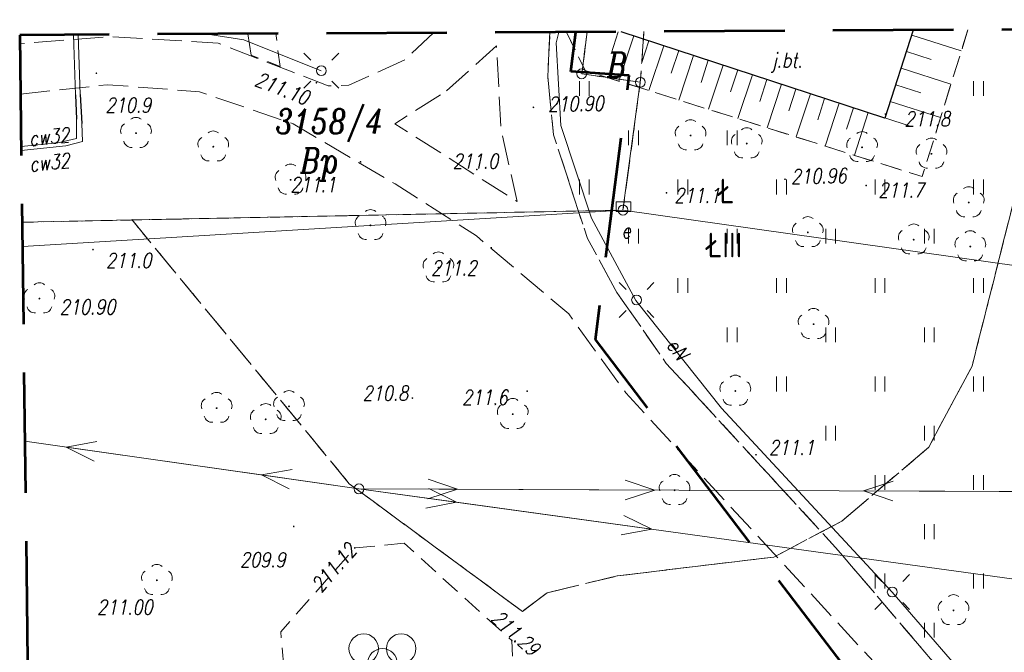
# Model space of a CAD drawing. Header units: metres. Extents: x 7415312 to 7415578, y 5538064 to 5538378.
# Tile 55 of 83: x 7415339 to 7415389, y 5538307 to 5538339. Entities that reach past the tile are written whole.
import ezdxf

# ---------------------------------------------------------------- set-up
doc = ezdxf.new("R2010")
doc.units = ezdxf.units.M
doc.header["$MEASUREMENT"] = 0
for name, pattern in [('1.0_0.5', [1.5, 1, -0.5]), ('1.5_0.5', [2, 1.5, -0.5]), ('DGN Style 3', [8.565382, 6.11813, -2.447252]), ('EGBK02-500', [2, 1.5, -0.5]), ('EGBU01-500', [1, 0.5, -0.5])]:
    doc.linetypes.add(name, pattern=pattern)
for name, color, linetype, lineweight in [('202-punkt graniczny', 7, 'Continuous', 0), ('203-punkt graniczny', 7, 'Continuous', 0), ('BUBZ01', 7, 'Continuous', 0), ('drzewo liściaste', 7, 'Continuous', 0), ('EGBD03', 3, 'Continuous', 0), ('EGBK02', 7, 'Continuous', 0), ('EGBU01', 7, 'Continuous', 0), ('jezdnia', 7, 'Continuous', 0), ('jezdnia-Atr17', 7, 'Continuous', 0), ('krawężnik', 7, 'Continuous', 0), ('latarnia', 7, 'Continuous', 0), ('LIN_Linie Rozgraniczajace', 3, 'Continuous', 53), ('obudowa ochronna przewodu', 7, 'Continuous', 0), ('pikieta naturalna', 7, 'Continuous', 0), ('pikieta naturalna-Atr2', 7, 'Continuous', 0), ('pikieta sztuczna', 7, 'Continuous', 0), ('pikieta sztuczna-Atr2', 7, 'Continuous', 0), ('plac gier i zabaw', 7, 'Continuous', 0), ('przewód ciepłowniczy', 7, 'Continuous', 0), ('przewód ciepłowniczy-Atr1', 7, 'Continuous', 0), ('przewód elektroenergetyczny niskiego napięcia', 7, 'Continuous', 0), ('przewód elektroenergetyczny podziemny', 7, 'Continuous', 0), ('przewód elektroenergetyczny podziemny-Atr1', 7, 'Continuous', 0), ('słup przewodów napowietrznych', 7, 'Continuous', 0), ('trawnik', 7, 'Continuous', 0), ('Warstwa 15', 7, 'Continuous', 0), ('właz do komory lub kanału - prostokątny', 7, 'Continuous', 0), ('właz do komory lub kanału - prostokątny-Atr17', 7, 'Continuous', 0)]:
    doc.layers.add(name, color=color, linetype=linetype, lineweight=lineweight)
doc.styles.get("Standard").update_dxf_attribs({"font": 'Working1250.shx', "width": 0.75})

# ---------------------------------------------------------------- blocks, each defined once
blk = doc.blocks.new('BS04')
at = {"color": 0, "linetype": 'Continuous', "lineweight": 13, "ltscale": 10}
for centre in [(-9.5, 7.5), (9.5, 7.5), (0, 0)]:
    blk.add_circle(centre, 7.5, dxfattribs=at)
blk = doc.blocks.new('TU04')
at = {"color": 0, "linetype": 'Continuous', "lineweight": 13, "ltscale": 10}
for p, q in [((0, 0), (0, 7.5)), ((5, 0), (5, 7.5))]:
    blk.add_line(p, q, dxfattribs=at)
blk = doc.blocks.new('SM01')
at = {"color": 0, "linetype": 'Continuous', "lineweight": 13, "ltscale": 10}
for p, q in [((-5.3, 5.31), (-8.83, 8.84)), ((5.31, 5.31), (8.84, 8.84)), ((-5.3, -5.3), (-8.83, -8.83)), ((5.31, -5.3), (8.84, -8.83))]:
    blk.add_line(p, q, dxfattribs=at)
blk.add_circle((0, 0), 2.5, dxfattribs=at)
blk = doc.blocks.new('SUEP1')
at = {"color": 0, "linetype": 'Continuous', "ltscale": 10}
for p, q in [((50, 0), (35, 5)), ((150, 0), (135, 5)), ((0, 0), (50, 0)), ((50, 0), (35, -5)), ((50, 0), (150, 0)), ((150, 0), (135, -5))]:
    blk.add_line(p, q, dxfattribs=at)
blk = doc.blocks.new('US15')
at = {"color": 0, "linetype": 'Continuous', "lineweight": 13, "ltscale": 10}
blk.add_circle((0, 0), 2.5, dxfattribs=at)
blk = doc.blocks.new('SUPWP')
at = {"color": 0, "linetype": 'Continuous', "ltscale": 10, "flags": 128}
blk.add_lwpolyline([(-3.75, -2.5), (3.75, -2.5), (3.75, 2.5), (-3.75, 2.5), (-3.75, -2.5)], close=True, dxfattribs=at)
blk = doc.blocks.new('203_1')
at = {"layer": '203-punkt graniczny', "linetype": 'Continuous', "lineweight": 0}
h = blk.add_hatch(color=7, dxfattribs=at)
edge = h.paths.add_edge_path()
edge.add_arc((0, 0), 0.45, 0, 360)
blk = doc.blocks.new('202_1')
at = {"layer": '202-punkt graniczny', "color": 7, "linetype": 'Continuous', "lineweight": 0}
blk.add_circle((0, 0), 2.5, dxfattribs=at)
blk = doc.blocks.new('PW01_1')
at = {"layer": 'pikieta sztuczna', "linetype": 'Continuous', "lineweight": 13}
h = blk.add_hatch(color=7, dxfattribs=at)
edge = h.paths.add_edge_path()
edge.add_arc((0, 0), 0.45, 0, 360)
blk = doc.blocks.new('PW01_2')
at = {"layer": 'pikieta naturalna', "linetype": 'Continuous', "lineweight": 13}
h = blk.add_hatch(color=7, dxfattribs=at)
edge = h.paths.add_edge_path()
edge.add_arc((0, 0), 0.45, 0, 360)
blk = doc.blocks.new('OP021_1')
at = {"layer": 'drzewo liściaste', "linetype": 'Continuous', "lineweight": 13}
h = blk.add_hatch(color=96, dxfattribs=at)
edge = h.paths.add_edge_path()
edge.add_arc((0, 0), 0.5, 0, 360)
at = {"layer": 'drzewo liściaste', "color": 96, "linetype": 'Continuous', "lineweight": 13}
for centre, start, end in [((0, 4), 49.272, 130.728), ((-3.8, 1.24), 121.308, 202.548), ((3.8, 1.24), 337.452, 58.692), ((-2.35, -3.24), 193.221, 274.871), ((2.35, -3.24), 265.129, 346.779)]:
    blk.add_arc(centre, 4, start, end, dxfattribs=at)

msp = doc.modelspace()

# ---------------------------------------------------------------- linework, layer by layer
at = {"layer": 'BUBZ01', "color": 7, "linetype": '1.0_0.5', "lineweight": 13, "flags": 128}
for points in [[(7415366.903, 5538338.361), (7415367.84, 5538336.41), (7415384.94, 5538331.02), (7415387.258, 5538338.472)], [(7415366.903, 5538338.361), (7415367.84, 5538336.41), (7415384.94, 5538331.02), (7415387.258, 5538338.472)], [(7415384.487, 5538338.457), (7415383.05, 5538333.99), (7415369.671, 5538338.376)], [(7415384.487, 5538338.457), (7415383.05, 5538333.99), (7415369.671, 5538338.376)]]:
    msp.add_lwpolyline(points, dxfattribs=at)
at = {"layer": 'BUBZ01', "color": 7, "linetype": 'Continuous', "lineweight": 13, "flags": 128}
for points in [[(7415369.526, 5538338.375), (7415369.17, 5538337.26)], [(7415370.31, 5538338.17), (7415369.56, 5538335.87)], [(7415384.41, 5538338.21), (7415386.92, 5538337.4)], [(7415371.07, 5538337.92), (7415370.7, 5538336.77)], [(7415371.83, 5538337.67), (7415371.08, 5538335.39)], [(7415372.59, 5538337.42), (7415372.21, 5538336.28)], [(7415373.34, 5538337.17), (7415372.6, 5538334.91)], [(7415384.14, 5538337.37), (7415385.4, 5538336.97)], [(7415374.09, 5538336.93), (7415373.72, 5538335.8)], [(7415374.84, 5538336.68), (7415374.1, 5538334.44)], [(7415383.87, 5538336.53), (7415386.4, 5538335.72)], [(7415375.58, 5538336.44), (7415375.22, 5538335.32)], [(7415376.33, 5538336.19), (7415375.59, 5538333.97)], [(7415377.06, 5538335.95), (7415376.7, 5538334.84)], [(7415377.8, 5538335.71), (7415377.08, 5538333.5)], [(7415383.6, 5538335.69), (7415384.87, 5538335.28)], [(7415378.53, 5538335.47), (7415378.17, 5538334.37)], [(7415379.27, 5538335.23), (7415378.55, 5538333.04)], [(7415379.99, 5538334.99), (7415379.64, 5538333.9)], [(7415380.72, 5538334.75), (7415380.01, 5538332.57)], [(7415381.45, 5538334.51), (7415381.1, 5538333.43)], [(7415383.32, 5538334.84), (7415385.87, 5538334.02)], [(7415382.2, 5538334.27), (7415381.5, 5538332.11)], [(7415383.05, 5538334), (7415384.33, 5538333.58)]]:
    msp.add_lwpolyline(points, dxfattribs=at)
at = {"layer": 'EGBD03', "linetype": 'Continuous', "lineweight": 13, "flags": 128}
for points in [[(7415367.67, 5538336.24), (7415367.951, 5538338.367)], [(7415370.64, 5538335.81), (7415367.67, 5538336.24)], [(7415370.64, 5538335.81), (7415369.76, 5538329.32)], [(7415344.86, 5538328.82), (7415369.76, 5538329.32)], [(7415339.28, 5538328.704), (7415344.86, 5538328.82)]]:
    msp.add_lwpolyline(points, dxfattribs=at)
at = {"layer": 'EGBK02', "color": 96, "linetype": 'EGBK02-500', "lineweight": 13, "flags": 128}
for points in [[(7415370.827, 5538338.382), (7415370.64, 5538335.81)], [(7415370.64, 5538335.81), (7415369.76, 5538329.32)], [(7415387.47, 5538321.4), (7415390.48, 5538333.34)], [(7415390.48, 5538333.34), (7415387.47, 5538321.4)], [(7415369.76, 5538329.32), (7415344.86, 5538328.82)], [(7415344.86, 5538328.82), (7415339.28, 5538328.704)], [(7415344.86, 5538328.82), (7415355.88, 5538315.43)], [(7415355.88, 5538315.43), (7415344.86, 5538328.82)], [(7415385.27, 5538317.28), (7415387.47, 5538321.4)], [(7415387.47, 5538321.4), (7415385.27, 5538317.28)], [(7415380.86, 5538313.53), (7415385.27, 5538317.28)], [(7415385.27, 5538317.28), (7415380.86, 5538313.53)], [(7415355.88, 5538315.43), (7415364.66, 5538308.95)], [(7415364.66, 5538308.95), (7415355.88, 5538315.43)], [(7415377.42, 5538311.71), (7415380.86, 5538313.53)], [(7415380.86, 5538313.53), (7415377.42, 5538311.71)], [(7415369.47, 5538310.75), (7415377.42, 5538311.71)], [(7415377.42, 5538311.71), (7415369.47, 5538310.75)], [(7415365.91, 5538309.89), (7415369.47, 5538310.75)], [(7415369.47, 5538310.75), (7415365.91, 5538309.89)], [(7415364.66, 5538308.95), (7415365.91, 5538309.89)], [(7415365.91, 5538309.89), (7415364.66, 5538308.95)]]:
    msp.add_lwpolyline(points, dxfattribs=at)
at = {"layer": 'EGBU01', "color": 96, "linetype": 'EGBU01-500', "lineweight": 13, "flags": 128}
for points in [[(7415367.951, 5538338.367), (7415367.67, 5538336.24)], [(7415367.67, 5538336.24), (7415367.951, 5538338.367)], [(7415370.827, 5538338.382), (7415370.64, 5538335.81)], [(7415370.64, 5538335.81), (7415370.827, 5538338.382)], [(7415367.67, 5538336.24), (7415370.64, 5538335.81)], [(7415370.64, 5538335.81), (7415367.67, 5538336.24)], [(7415370.64, 5538335.81), (7415369.76, 5538329.32)], [(7415369.76, 5538329.32), (7415370.64, 5538335.81)], [(7415387.47, 5538321.4), (7415390.48, 5538333.34)], [(7415390.48, 5538333.34), (7415387.47, 5538321.4)], [(7415369.76, 5538329.32), (7415344.86, 5538328.82)], [(7415344.86, 5538328.82), (7415369.76, 5538329.32)], [(7415344.86, 5538328.82), (7415339.28, 5538328.704)], [(7415339.28, 5538328.704), (7415344.86, 5538328.82)], [(7415344.86, 5538328.82), (7415355.88, 5538315.43)], [(7415355.88, 5538315.43), (7415344.86, 5538328.82)], [(7415385.27, 5538317.28), (7415387.47, 5538321.4)], [(7415387.47, 5538321.4), (7415385.27, 5538317.28)], [(7415380.86, 5538313.53), (7415385.27, 5538317.28)], [(7415385.27, 5538317.28), (7415380.86, 5538313.53)], [(7415355.88, 5538315.43), (7415364.66, 5538308.95)], [(7415364.66, 5538308.95), (7415355.88, 5538315.43)], [(7415377.42, 5538311.71), (7415380.86, 5538313.53)], [(7415380.86, 5538313.53), (7415377.42, 5538311.71)], [(7415369.47, 5538310.75), (7415377.42, 5538311.71)], [(7415377.42, 5538311.71), (7415369.47, 5538310.75)], [(7415365.91, 5538309.89), (7415369.47, 5538310.75)], [(7415369.47, 5538310.75), (7415365.91, 5538309.89)], [(7415364.66, 5538308.95), (7415365.91, 5538309.89)], [(7415365.91, 5538309.89), (7415364.66, 5538308.95)]]:
    msp.add_lwpolyline(points, dxfattribs=at)
at = {"layer": 'jezdnia', "color": 7, "linetype": '1.5_0.5', "lineweight": 13, "flags": 128}
for points in [[(7415360.144, 5538338.324), (7415358.71, 5538336.96), (7415355.86, 5538335.67), (7415354.8, 5538335.63), (7415352.98, 5538336.34), (7415349.22, 5538337.8), (7415343.74, 5538338.13), (7415339.166, 5538337.77)], [(7415339.198, 5538335.216), (7415343.63, 5538335.69), (7415348.28, 5538335.33), (7415353.04, 5538333.7), (7415358.21, 5538330.65), (7415362.33, 5538328.01), (7415367.01, 5538324.05), (7415369.9, 5538320.05), (7415382.48, 5538306.38), (7415388.39, 5538299.06), (7415401.19, 5538285.38), (7415402.78, 5538287.42), (7415391.55, 5538299.29), (7415388.87, 5538302.98), (7415385.36, 5538306.54), (7415380.55, 5538312.2), (7415371.96, 5538321.54), (7415369.45, 5538325.14), (7415367.96, 5538327.88), (7415366.24, 5538333.14), (7415365.95, 5538336.11), (7415366.054, 5538338.356)], [(7415350.729, 5538338.273), (7415350.9, 5538337.18), (7415352.37, 5538336.62), (7415352.149, 5538338.281)], [(7415369.671, 5538338.376), (7415383.05, 5538333.99), (7415384.487, 5538338.457)]]:
    msp.add_lwpolyline(points, dxfattribs=at)
msp.add_lwpolyline([(7415360.81, 5538335.38), (7415363.35, 5538337.66), (7415363.58, 5538333.38), (7415364.39, 5538329.76), (7415358.19, 5538333.71), (7415360.81, 5538335.38)], close=True, dxfattribs=at)
at = {"layer": 'krawężnik', "color": 7, "linetype": 'Continuous', "lineweight": 30, "flags": 128}
msp.add_lwpolyline([(7415384.487, 5538338.457), (7415383.05, 5538333.99), (7415369.671, 5538338.376)], dxfattribs=at)
at = {"layer": 'LIN_Linie Rozgraniczajace', "color": 161, "linetype": 'DGN Style 3', "lineweight": 53, "flags": 128}
msp.add_lwpolyline([(7415480.64, 5538224.015), (7415466.929, 5538222.399), (7415465.302, 5538223.851), (7415438.087, 5538234.995), (7415437.099, 5538235.816), (7415429.781, 5538252.892), (7415402.446, 5538279.053), (7415396.153, 5538286.224), (7415368.362, 5538322.759), (7415370.081, 5538336.151), (7415367.115, 5538336.361), (7415367.365, 5538338.364)], dxfattribs=at)
at = {"layer": 'obudowa ochronna przewodu', "color": 211, "linetype": 'Continuous', "lineweight": 30, "flags": 128}
for points in [[(7415341.99, 5538335.18), (7415342.04, 5538333.94)], [(7415342.23, 5538335.19), (7415342.31, 5538333.72)]]:
    msp.add_lwpolyline(points, dxfattribs=at)
at = {"layer": 'plac gier i zabaw', "color": 7, "linetype": '1.0_0.5', "lineweight": 13, "flags": 128}
msp.add_lwpolyline([(7415358.66, 5538312.41), (7415356.16, 5538312.17), (7415352.4, 5538307.91), (7415352.64, 5538305.07), (7415358.86, 5538299.53), (7415361.11, 5538299.5), (7415364.34, 5538303.26), (7415364.12, 5538307.47), (7415358.66, 5538312.41)], close=True, dxfattribs=at)
at = {"layer": 'przewód ciepłowniczy', "color": 211, "linetype": 'Continuous', "lineweight": 13, "flags": 128}
for points in [[(7415339.231, 5538332.548), (7415341.09, 5538332.74), (7415342.05, 5538332.95), (7415342.04, 5538333.94), (7415341.99, 5538335.18), (7415341.884, 5538338.225)], [(7415339.234, 5538332.353), (7415341.5, 5538332.59), (7415342.34, 5538332.8), (7415342.31, 5538333.72), (7415342.23, 5538335.19), (7415342.125, 5538338.226)]]:
    msp.add_lwpolyline(points, dxfattribs=at)
at = {"layer": 'przewód elektroenergetyczny niskiego napięcia', "color": 1, "linetype": 'Continuous', "lineweight": 13, "flags": 128}
for points in [[(7415339.42, 5538317.587), (7415356.37, 5538315.17)], [(7415396.96, 5538315), (7415356.37, 5538315.17)], [(7415481.859, 5538297.866), (7415356.37, 5538315.17)]]:
    msp.add_lwpolyline(points, dxfattribs=at)
at = {"layer": 'przewód elektroenergetyczny podziemny', "color": 1, "linetype": 'Continuous', "lineweight": 13, "flags": 128}
for points in [[(7415348.681, 5538338.262), (7415350.53, 5538337.97), (7415354.46, 5538336.4)], [(7415397.82, 5538295.84), (7415390.74, 5538303.56), (7415388.1, 5538304.51), (7415383.42, 5538309.93), (7415374.76, 5538319.26), (7415370.42, 5538324.74), (7415368.17, 5538328.91), (7415366.61, 5538333.61), (7415366.38, 5538337.82), (7415366.51, 5538338.359)], [(7415339.295, 5538327.475), (7415369.76, 5538329.32), (7415393.31, 5538325.98)]]:
    msp.add_lwpolyline(points, dxfattribs=at)
at = {"layer": 'trawnik', "color": 7, "linetype": '1.0_0.5', "lineweight": 13, "flags": 128}
for points in [[(7415366.054, 5538338.356), (7415365.95, 5538336.11), (7415366.24, 5538333.14), (7415367.96, 5538327.88), (7415369.45, 5538325.14), (7415371.96, 5538321.54), (7415380.55, 5538312.2), (7415385.36, 5538306.54), (7415388.87, 5538302.98), (7415391.55, 5538299.29), (7415402.78, 5538287.42), (7415413.23, 5538278.52), (7415416.27, 5538278.93), (7415417.66, 5538280.49), (7415418.54, 5538284.31), (7415417.64, 5538285.91), (7415418.26, 5538288.44), (7415416.92, 5538288.77), (7415412.52, 5538289.85), (7415413.26, 5538292.77), (7415413.59, 5538294.13), (7415415.78, 5538303.58), (7415416.7, 5538307.61), (7415413.87, 5538310.2), (7415414.5, 5538314.13), (7415412.24, 5538314.36), (7415411.41, 5538312), (7415400.87, 5538315.2), (7415404.3, 5538326.7), (7415404.6, 5538326.6), (7415405.15, 5538328.4), (7415405.28, 5538328.75), (7415407.35, 5538335.94), (7415405.38, 5538336.62), (7415403.44, 5538337.22), (7415403.827, 5538338.562)], [(7415387.258, 5538338.472), (7415384.94, 5538331.02), (7415367.84, 5538336.41), (7415366.903, 5538338.361)]]:
    msp.add_lwpolyline(points, dxfattribs=at)
at = {"layer": 'Warstwa 15', "color": 7, "linetype": 'DGN Style 3', "lineweight": 53, "flags": 128}
msp.add_lwpolyline([(7415339.16, 5538338.21), (7415341.35, 5538164.22), (7415479.92, 5538165.07), (7415482.46, 5538338.99), (7415339.16, 5538338.21)], close=True, dxfattribs=at)

# ---------------------------------------------------------------- block references
at = {"layer": '202-punkt graniczny', "color": 7, "linetype": 'Continuous', "lineweight": 0, "xscale": 0.1, "yscale": 0.1, "zscale": 0.1}
for p in [(7415367.67, 5538336.24), (7415370.64, 5538335.81), (7415369.76, 5538329.32)]:
    msp.add_blockref('202_1', p, dxfattribs=at)
at = {"layer": '203-punkt graniczny', "color": 7, "linetype": 'Continuous', "lineweight": 0, "xscale": 0.1, "yscale": 0.1, "zscale": 0.1}
msp.add_blockref('203_1', (7415344.86, 5538328.82), dxfattribs=at)
at = {"layer": 'drzewo liściaste', "color": 96, "linetype": 'Continuous', "lineweight": 13, "xscale": 0.1, "yscale": 0.1, "zscale": 0.1}
for p in [(7415345.06, 5538333.23), (7415373.19, 5538333.11), (7415376.04, 5538332.7), (7415348.98, 5538332.54), (7415381.89, 5538332.51), (7415385.41, 5538332.18), (7415352.9, 5538330.86), (7415387.3, 5538329.71), (7415356.96, 5538328.55), (7415379.14, 5538328.19), (7415384.51, 5538327.82), (7415387.38, 5538327.47), (7415360.4, 5538326.4), (7415340.16, 5538324.83), (7415379.43, 5538323.53), (7415375.46, 5538320.14), (7415349.15, 5538319.27), (7415352.82, 5538319.36), (7415351.64, 5538318.7), (7415364.17, 5538318.96), (7415372.38, 5538315.1), (7415346.12, 5538310.53), (7415386.53, 5538309)]:
    msp.add_blockref('OP021_1', p, dxfattribs=at)
at = {"layer": 'latarnia', "color": 7, "linetype": 'Continuous', "lineweight": 13, "xscale": 0.1, "yscale": 0.1, "zscale": 0.1}
for p in [(7415354.46, 5538336.4), (7415370.45, 5538324.76), (7415383.42, 5538309.93)]:
    msp.add_blockref('SM01', p, dxfattribs=at)
at = {"layer": 'pikieta naturalna', "color": 7, "linetype": 'Continuous', "lineweight": 13, "xscale": 0.1, "yscale": 0.1, "zscale": 0.1}
for p in [(7415343.05, 5538336.27), (7415383.07, 5538334.2), (7415356.45, 5538331.77), (7415362.35, 5538331.38), (7415382.1, 5538330.57), (7415371.97, 5538330.2), (7415342.88, 5538327.32), (7415363.08, 5538327.41), (7415364.9, 5538320.13), (7415359.08, 5538319.78), (7415376.51, 5538316.9), (7415353.06, 5538313.26)]:
    msp.add_blockref('PW01_2', p, dxfattribs=at)
at = {"layer": 'pikieta sztuczna', "color": 7, "linetype": 'Continuous', "lineweight": 13, "xscale": 0.1, "yscale": 0.1, "zscale": 0.1, "rotation": 180}
for p in [(7415354.21, 5538335.79), (7415340.16, 5538324.83), (7415356.16, 5538312.17), (7415346.12, 5538310.53), (7415364.12, 5538307.47)]:
    msp.add_blockref('PW01_1', p, dxfattribs=at)
at = {"layer": 'pikieta sztuczna', "color": 7, "linetype": 'Continuous', "lineweight": 13, "xscale": 0.1, "yscale": 0.1, "zscale": 0.1}
for p in [(7415365.22, 5538334.54), (7415377.98, 5538330.89)]:
    msp.add_blockref('PW01_1', p, dxfattribs=at)
at = {"layer": 'plac gier i zabaw', "color": 7, "linetype": 'Continuous', "lineweight": 13, "xscale": 0.1, "yscale": 0.1, "zscale": 0.1}
msp.add_blockref('BS04', (7415357.56, 5538306.31), dxfattribs=at)
at = {"layer": 'przewód elektroenergetyczny niskiego napięcia', "color": 1, "linetype": 'Continuous', "lineweight": 13, "xscale": 0.1, "yscale": 0.1, "zscale": 0.1}
for p, rotation in [((7415356.37, 5538315.17), 171.884), ((7415356.37, 5538315.17), 352.149), ((7415356.37, 5538315.17), 359.7599999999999), ((7415396.96, 5538315), 179.76)]:
    msp.add_blockref('SUEP1', p, dxfattribs=dict(at, rotation=rotation))
at = {"layer": 'słup przewodów napowietrznych', "color": 7, "linetype": 'Continuous', "lineweight": 13, "xscale": 0.1, "yscale": 0.1, "zscale": 0.1}
msp.add_blockref('US15', (7415356.37, 5538315.17), dxfattribs=at)
at = {"layer": 'trawnik', "color": 7, "linetype": 'Continuous', "lineweight": 13, "xscale": 0.1, "yscale": 0.1, "zscale": 0.1}
for p in [(7415367.549, 5538335.119), (7415387.549, 5538335.119), (7415370.049, 5538332.619), (7415375.049, 5538332.619), (7415367.549, 5538330.119), (7415372.549, 5538330.119), (7415377.549, 5538330.119), (7415382.549, 5538330.119), (7415387.549, 5538330.119), (7415370.049, 5538327.619), (7415375.049, 5538327.619), (7415380.049, 5538327.619), (7415385.049, 5538327.619), (7415372.549, 5538325.119), (7415377.549, 5538325.119), (7415382.549, 5538325.119), (7415387.549, 5538325.119), (7415375.049, 5538322.619), (7415380.049, 5538322.619), (7415385.049, 5538322.619), (7415377.549, 5538320.119), (7415382.549, 5538320.119), (7415387.549, 5538320.119), (7415380.049, 5538317.619), (7415385.049, 5538317.619), (7415382.549, 5538315.119), (7415387.549, 5538315.119), (7415385.049, 5538312.619), (7415382.549, 5538310.119), (7415387.549, 5538310.119), (7415385.049, 5538307.619)]:
    msp.add_blockref('TU04', p, dxfattribs=at)
at = {"layer": 'właz do komory lub kanału - prostokątny', "color": 7, "linetype": 'Continuous', "lineweight": 13, "xscale": 0.1, "yscale": 0.1, "zscale": 0.1}
msp.add_blockref('SUPWP', (7415369.79, 5538329.5), dxfattribs=at)

# ---------------------------------------------------------------- texts
at = {"layer": 'EGBD03', "linetype": 'Continuous', "lineweight": 13, "insert": (7415352.141, 5538332.79), "char_height": 1.25, "attachment_point": 7, "line_spacing_factor": 0.6}
msp.add_mtext('\\FITALIC_1250;\\H1x;\\W0.8;3158/4', dxfattribs=at)
at = {"layer": 'EGBK02', "color": 96, "linetype": 'EGBK02-500', "lineweight": 13, "insert": (7415374.031, 5538326.923), "char_height": 1.25, "attachment_point": 7, "line_spacing_factor": 0.6}
msp.add_mtext('\\FITALIC_1250;\\H1x;\\W0.8;ŁIII', dxfattribs=at)
at = {"layer": 'EGBU01', "color": 96, "linetype": 'EGBU01-500', "lineweight": 13, "char_height": 1.25, "attachment_point": 7, "line_spacing_factor": 0.6}
for s, insert in [('\\FITALIC_1250;\\H1x;\\W0.8;B', (7415368.958, 5538336.078)), ('\\FITALIC_1250;\\H1x;\\W0.8;Bp', (7415353.402, 5538330.806)), ('\\FITALIC_1250;\\H1x;\\W0.8;Ł', (7415374.64, 5538329.663))]:
    msp.add_mtext(s, dxfattribs=dict(at, insert=insert))
at = {"layer": 'jezdnia-Atr17', "color": 7, "lineweight": 13, "insert": (7415377.301, 5538336.31), "char_height": 0.75, "attachment_point": 7, "line_spacing_factor": 0.6}
msp.add_mtext('\\FITALIC_1250;\\H1x;\\W0.8;j.bt.', dxfattribs=at)
at = {"layer": 'pikieta naturalna-Atr2', "color": 7, "lineweight": 13, "char_height": 0.75, "attachment_point": 7, "line_spacing_factor": 0.6}
for s, insert in [('\\FITALIC_1250;\\H1x;\\W0.8;210.9', (7415343.51, 5538334.28)), ('\\FITALIC_1250;\\H1x;\\W0.8;211.8', (7415384.04, 5538333.58)), ('\\FITALIC_1250;\\H1x;\\W0.8;211.0', (7415361.12, 5538331.43)), ('\\FITALIC_1250;\\H1x;\\W0.8;211.1', (7415352.89, 5538330.24)), ('\\FITALIC_1250;\\H1x;\\W0.8;211.7', (7415382.71, 5538329.96)), ('\\FITALIC_1250;\\H1x;\\W0.8;211.1', (7415372.36, 5538329.69)), ('\\FITALIC_1250;\\H1x;\\W0.8;211.0', (7415343.53, 5538326.39)), ('\\FITALIC_1250;\\H1x;\\W0.8;211.2', (7415360.03, 5538326.01)), ('\\FITALIC_1250;\\H1x;\\W0.8;210.8', (7415356.55, 5538319.65)), ('\\FITALIC_1250;\\H1x;\\W0.8;211.6', (7415361.6, 5538319.44)), ('\\FITALIC_1250;\\H1x;\\W0.8;211.1', (7415377.16, 5538316.89)), ('\\FITALIC_1250;\\H1x;\\W0.8;209.9', (7415350.33, 5538311.19))]:
    msp.add_mtext(s, dxfattribs=dict(at, insert=insert))
at = {"layer": 'pikieta sztuczna-Atr2', "color": 7, "lineweight": 13, "char_height": 0.75, "attachment_point": 7, "line_spacing_factor": 0.6}
for s, insert, rotation in [('\\FITALIC_1250;\\H1x;\\W0.8;211.10', (7415351.019, 5538335.667), 338.689), ('\\FITALIC_1250;\\H1x;\\W0.8;210.90', (7415365.965, 5538334.32), 1.051), ('\\FITALIC_1250;\\H1x;\\W0.8;210.96', (7415378.285, 5538330.65), 1.051), ('\\FITALIC_1250;\\H1x;\\W0.8;211.12', (7415354.447, 5538309.855), 48.567), ('\\FITALIC_1250;\\H1x;\\W0.8;211.29', (7415363.012, 5538308.525), 317.862)]:
    msp.add_mtext(s, dxfattribs=dict(at, insert=insert, rotation=rotation))
for s, insert in [('\\FITALIC_1250;\\H1x;\\W0.8;210.90', (7415341.19, 5538324.03)), ('\\FITALIC_1250;\\H1x;\\W0.8;211.00', (7415343.08, 5538308.79))]:
    msp.add_mtext(s, dxfattribs=dict(at, insert=insert))
at = {"layer": 'przewód ciepłowniczy-Atr1', "color": 211, "lineweight": 13, "char_height": 0.75, "attachment_point": 8, "line_spacing_factor": 0.6}
for insert, rotation in [((7415340.689, 5538332.676), 5.897), ((7415340.708, 5538331.375), 5.98)]:
    msp.add_mtext('\\FITALIC_1250;\\H1x;\\W0.8;cw32', dxfattribs=dict(at, insert=insert, rotation=rotation))
at = {"layer": 'przewód elektroenergetyczny podziemny-Atr1', "color": 1, "lineweight": 13, "insert": (7415372.238, 5538322.043), "char_height": 0.75, "attachment_point": 8, "rotation": 306.025, "line_spacing_factor": 0.6}
msp.add_mtext('\\FITALIC_1250;\\H1x;\\W0.8;eN', dxfattribs=at)
at = {"layer": 'właz do komory lub kanału - prostokątny-Atr17', "color": 7, "lineweight": 13, "insert": (7415369.69, 5538327.9), "char_height": 0.75, "attachment_point": 7, "line_spacing_factor": 0.6}
msp.add_mtext('\\FITALIC_1250;\\H1x;\\W0.8;e', dxfattribs=at)

doc.saveas('drawing.dxf')
